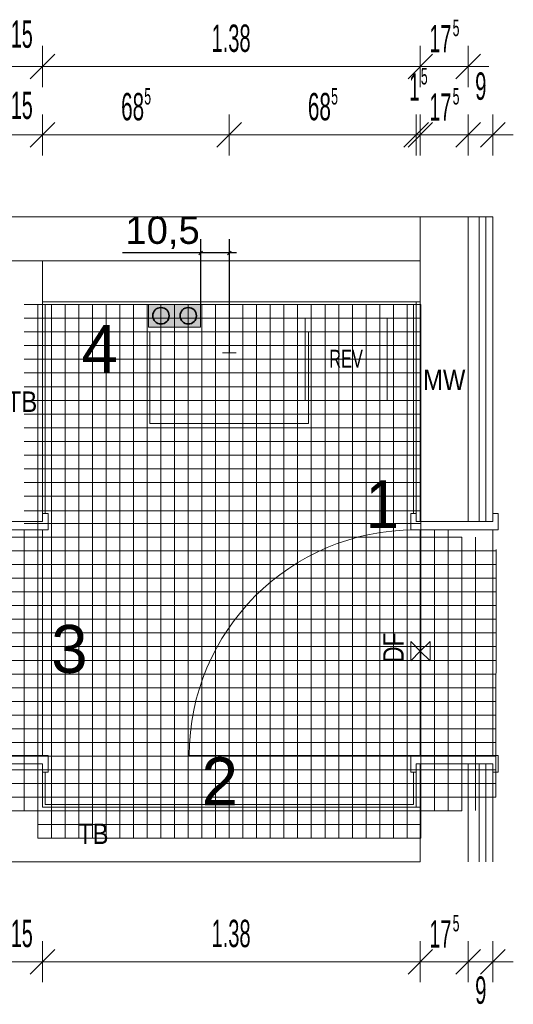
# Model space of a CAD drawing. Extents: x -123 to 337, y 549 to 1143.
# Tile 22 of 26: x 47 to 119, y 669 to 812. Entities that reach past the tile are written whole.
import ezdxf
from ezdxf.lldxf.tags import DXFTag

# ---------------------------------------------------------------- set-up
doc = ezdxf.new("R2010")
doc.units = 0
doc.layers.get('0').update_dxf_attribs({"lineweight": 35})
for name, color, linetype, lineweight, true_color in [('411_S_Einrichtung', 7, 'Continuous', 18, 0x9dff9d), ('S_Kaltwasser', 7, 'Continuous', 35, 0x005e00), ('S_Warmwasser', 1, 'fein_strichliert', 35, 0xff0000), ('X_Mass', 1, 'Continuous', 25, 0xff0000)]:
    doc.layers.add(name, color=color, linetype=linetype, lineweight=lineweight, true_color=true_color)
doc.layers.add('D-304 Wandabwicklung Herren', color=7, linetype='Continuous', lineweight=25)
doc.styles.get("Standard").update_dxf_attribs({"font": 'arial.ttf'})
tags = doc.linetypes.add('ALL_S14', pattern=[0.05, 0.025, -0.025]).pattern_tags.tags
tags[6:7] = [DXFTag(74, 4), DXFTag(75, 0), DXFTag(340, '0'), DXFTag(46, 1.0), DXFTag(50, 0.0), DXFTag(44, 0.0), DXFTag(45, 0.0)]
tags[4:5] = [DXFTag(74, 4), DXFTag(75, 0), DXFTag(340, '0'), DXFTag(46, 1.0), DXFTag(50, 0.0), DXFTag(44, 0.0), DXFTag(45, 0.0)]
tags = doc.linetypes.add('fein_strichliert', pattern=[4, 1, -2, 1]).pattern_tags.tags
tags[8:9] = [DXFTag(74, 4), DXFTag(75, 0), DXFTag(340, '0'), DXFTag(46, 0.0), DXFTag(50, 0.0), DXFTag(44, 0.0), DXFTag(45, 0.0)]
tags[6:7] = [DXFTag(74, 4), DXFTag(75, 0), DXFTag(340, '0'), DXFTag(46, 0.0), DXFTag(50, 0.0), DXFTag(44, 0.0), DXFTag(45, 0.0)]
tags[4:5] = [DXFTag(74, 4), DXFTag(75, 0), DXFTag(340, '0'), DXFTag(46, 0.0), DXFTag(50, 0.0), DXFTag(44, 0.0), DXFTag(45, 0.0)]
tags = doc.linetypes.add('PUNKT2_S9', pattern=[0.0125, 0, -0.0125]).pattern_tags.tags
tags[6:7] = [DXFTag(74, 4), DXFTag(75, 0), DXFTag(340, '0'), DXFTag(46, 1.0), DXFTag(50, 0.0), DXFTag(44, 0.0), DXFTag(45, 0.0)]
tags[4:5] = [DXFTag(74, 4), DXFTag(75, 0), DXFTag(340, '0'), DXFTag(46, 1.0), DXFTag(50, 0.0), DXFTag(44, 0.0), DXFTag(45, 0.0)]

# ---------------------------------------------------------------- blocks, each defined once
blk = doc.blocks.new('Maß-A07EA4ZHVH', base_point=(61.68, 763.8))
at = {"color": 0, "linetype": 'ByBlock', "lineweight": -2, "ltscale": 0.25}
for p, q in [((73.08, 780.4), (73.08, 770.86)), ((77.28, 780.4), (77.28, 763.8)), ((73.35, 778.67), (72.82, 778.13)), ((77.55, 778.67), (77.02, 778.13)), ((78.34, 778.4), (61.68, 778.4))]:
    blk.add_line(p, q, dxfattribs=at)
at = {"color": 0, "linetype": 'ByBlock', "lineweight": -2, "ltscale": 0.25, "insert": (62.09, 783.73), "char_height": 4, "attachment_point": 1}
blk.add_mtext('{\\fArial;10,5}', dxfattribs=at)
blk = doc.blocks.new('Referenz-A07EA4ZJVH', base_point=(-77.3, 601.53))
at = {"layer": 'D-304 Wandabwicklung Herren', "color": 0, "lineweight": 13}
for p, q in [((48.17, 803.86), (51.77, 807.46)), ((49.97, 805.66), (49.97, 808.66)), ((103.42, 803.86), (107.02, 807.46)), ((105.22, 805.66), (105.22, 808.66)), ((110.42, 803.86), (114.02, 807.46)), ((112.22, 805.66), (112.22, 808.66)), ((43.97, 805.66), (49.97, 805.66)), ((49.97, 805.66), (49.97, 802.66)), ((49.97, 805.66), (105.22, 805.66)), ((105.22, 805.66), (105.22, 802.66)), ((105.22, 805.66), (112.22, 805.66)), ((112.22, 805.66), (112.22, 802.66)), ((112.22, 805.66), (115.22, 805.66)), ((48.17, 793.86), (51.77, 797.46)), ((49.97, 795.66), (49.97, 798.66)), ((75.48, 793.86), (79.08, 797.46)), ((77.28, 795.66), (77.28, 798.66)), ((102.82, 793.86), (106.42, 797.46)), ((103.42, 793.86), (107.02, 797.46)), ((104.62, 795.66), (104.62, 798.66)), ((105.22, 795.66), (105.22, 798.66)), ((110.42, 793.86), (114.02, 797.46)), ((112.22, 795.66), (112.22, 798.66)), ((114.02, 793.86), (117.62, 797.46)), ((115.82, 795.66), (115.82, 798.66)), ((43.97, 795.66), (49.97, 795.66)), ((49.97, 795.66), (49.97, 792.66)), ((49.97, 795.66), (77.28, 795.66)), ((77.28, 795.66), (77.28, 792.66)), ((77.28, 795.66), (104.62, 795.66)), ((104.62, 795.66), (104.62, 792.66)), ((104.62, 795.66), (105.22, 795.66)), ((105.22, 795.66), (105.22, 792.66)), ((105.22, 795.66), (112.22, 795.66)), ((112.22, 795.66), (112.22, 792.66)), ((112.22, 795.66), (115.82, 795.66)), ((115.82, 795.66), (115.82, 792.66)), ((115.82, 795.66), (118.82, 795.66)), ((105.22, 783.66), (-40.03, 783.66)), ((105.22, 783.66), (115.82, 783.66)), ((105.22, 783.66), (105.22, 739.13)), ((112.22, 783.66), (112.22, 739.13)), ((113.82, 783.66), (113.82, 739.13)), ((114.82, 783.66), (114.82, 739.13)), ((115.82, 783.66), (115.82, 739.13)), ((105.22, 777.26), (-40.03, 777.26)), ((105.22, 777.26), (-39.63, 777.26)), ((49.97, 739.13), (49.97, 777.26)), ((105.28, 770.86), (47.28, 770.86)), ((49.28, 770.86), (49.28, 692.86)), ((49.97, 771.26), (105.22, 771.26)), ((50.37, 770.86), (104.22, 770.86)), ((50.37, 740.33), (50.37, 770.86)), ((51.28, 770.86), (51.28, 692.86)), ((53.28, 770.86), (53.28, 692.86)), ((55.28, 770.86), (55.28, 692.86)), ((57.28, 770.86), (57.28, 692.86)), ((59.28, 770.86), (59.28, 692.86)), ((61.28, 770.86), (61.28, 692.86)), ((63.28, 770.86), (63.28, 692.86)), ((65.28, 770.86), (65.28, 692.86)), ((67.28, 770.86), (67.28, 692.86)), ((69.28, 770.86), (69.28, 692.86)), ((71.28, 770.86), (71.28, 692.86)), ((73.28, 770.86), (73.28, 692.86)), ((75.28, 770.86), (75.28, 692.86)), ((77.28, 770.86), (77.28, 692.86)), ((79.28, 770.86), (79.28, 692.86)), ((81.28, 770.86), (81.28, 692.86)), ((83.28, 770.86), (83.28, 692.86)), ((85.28, 770.86), (85.28, 692.86)), ((87.28, 770.86), (87.28, 692.86)), ((89.28, 770.86), (89.28, 692.86)), ((91.28, 770.86), (91.28, 692.86)), ((93.28, 770.86), (93.28, 692.86)), ((95.28, 770.86), (95.28, 692.86)), ((97.28, 770.86), (97.28, 692.86)), ((99.28, 770.86), (99.28, 692.86)), ((101.28, 770.86), (101.28, 692.86)), ((101.28, 770.86), (101.28, 692.86)), ((103.28, 770.86), (103.28, 692.86)), ((103.28, 770.86), (103.28, 692.86)), ((104.22, 770.86), (104.22, 740.33)), ((104.62, 771.26), (104.62, 740.33)), ((105.28, 770.86), (105.28, 692.86)), ((105.28, 768.86), (47.28, 768.86)), ((105.28, 766.86), (47.28, 766.86)), ((65.68, 766.88), (65.68, 753.48)), ((88.88, 766.88), (65.68, 766.88)), ((88.88, 753.48), (88.88, 766.88)), ((105.28, 764.86), (47.28, 764.86)), ((77.28, 762.8), (77.28, 764.8)), ((105.28, 762.86), (47.28, 762.86)), ((76.28, 763.8), (78.28, 763.8)), ((105.28, 760.86), (47.28, 760.86)), ((105.28, 758.86), (47.28, 758.86)), ((105.28, 756.86), (47.28, 756.86)), ((105.28, 754.86), (47.28, 754.86)), ((105.28, 752.86), (47.28, 752.86)), ((65.68, 753.48), (88.88, 753.48)), ((105.28, 750.86), (47.28, 750.86)), ((50.37, 750.86), (104.22, 750.86)), ((105.28, 748.86), (47.28, 748.86)), ((105.28, 746.86), (47.28, 746.86)), ((105.28, 744.86), (47.28, 744.86)), ((105.28, 742.86), (47.28, 742.86)), ((105.28, 740.7), (47.28, 740.7)), ((50.77, 740.33), (49.97, 740.33)), ((49.97, 740.33), (49.97, 739.13)), ((50.77, 737.93), (50.77, 740.33)), ((103.82, 740.33), (103.82, 737.93)), ((104.62, 740.33), (103.82, 740.33)), ((104.62, 739.13), (104.62, 740.33)), ((116.62, 740.33), (115.82, 740.33)), ((115.82, 740.33), (115.82, 739.13)), ((116.62, 737.93), (116.62, 740.33)), ((49.97, 739.13), (43.97, 739.13)), ((43.97, 739.13), (49.97, 739.13)), ((105.28, 738.86), (47.28, 738.86)), ((115.82, 739.13), (104.62, 739.13)), ((115.82, 739.13), (105.22, 739.13)), ((43.17, 737.93), (50.77, 737.93)), ((111.28, 736.86), (43.28, 736.86)), ((47.28, 737.93), (47.28, 696.86)), ((47.28, 737.93), (47.28, 696.86)), ((103.82, 737.93), (116.62, 737.93)), ((107.28, 737.93), (107.28, 696.91)), ((107.28, 737.93), (107.28, 696.91)), ((109.28, 737.93), (109.28, 696.86)), ((109.28, 737.93), (109.28, 696.86)), ((111.28, 736.86), (111.28, 696.86)), ((113.28, 736.86), (113.28, 696.91)), ((113.28, 736.86), (113.28, 696.91)), ((116.28, 734.86), (43.28, 734.86)), ((116.31, 735.06), (116.28, 698.86)), ((116.31, 735.06), (116.28, 698.86)), ((116.28, 732.86), (43.28, 732.86)), ((49.28, 733.81), (49.28, 692.86)), ((116.28, 730.86), (43.28, 730.86)), ((116.28, 728.86), (43.28, 728.86)), ((116.28, 726.86), (43.28, 726.86)), ((116.28, 724.86), (43.28, 724.86)), ((116.28, 722.86), (43.28, 722.86)), ((105.22, 720.19), (103.81, 721.6)), ((103.81, 718.77), (103.81, 721.6)), ((105.22, 720.19), (106.64, 721.6)), ((106.64, 718.77), (106.64, 721.6)), ((116.28, 720.86), (43.28, 720.86)), ((105.22, 720.19), (103.81, 718.77)), ((105.22, 720.19), (106.64, 718.77)), ((116.28, 718.86), (43.28, 718.86)), ((116.28, 716.86), (43.28, 716.86)), ((116.28, 714.86), (43.28, 714.86)), ((116.28, 712.86), (43.28, 712.86)), ((116.28, 710.86), (43.28, 710.86)), ((116.28, 708.86), (43.28, 708.86)), ((116.28, 706.86), (43.28, 706.86)), ((43.17, 704.93), (50.77, 704.93)), ((116.28, 704.86), (43.28, 704.86)), ((50.77, 704.93), (50.77, 702.53)), ((104.42, 704.93), (71.42, 704.93)), ((103.82, 702.53), (103.82, 704.93)), ((103.82, 704.93), (116.62, 704.93)), ((116.62, 704.93), (116.62, 702.53)), ((116.28, 702.86), (43.28, 702.86)), ((49.97, 703.73), (43.97, 703.73)), ((43.97, 703.73), (49.97, 703.73)), ((49.97, 702.53), (49.97, 703.73)), ((49.97, 697.41), (49.97, 703.73)), ((50.77, 702.53), (49.97, 702.53)), ((50.37, 697.81), (50.37, 702.53)), ((104.62, 702.53), (103.82, 702.53)), ((104.22, 702.53), (104.22, 697.81)), ((115.82, 703.73), (104.62, 703.73)), ((104.62, 703.73), (104.62, 702.53)), ((104.62, 702.53), (104.62, 697.41)), ((105.22, 703.73), (105.22, 689.41)), ((115.82, 703.73), (105.22, 703.73)), ((112.22, 703.73), (112.22, 689.41)), ((113.82, 703.73), (113.82, 689.41)), ((114.82, 703.73), (114.82, 689.41)), ((115.82, 702.53), (115.82, 703.73)), ((115.82, 703.73), (115.82, 689.41)), ((116.62, 702.53), (115.82, 702.53)), ((116.28, 700.86), (43.28, 700.86)), ((116.28, 698.86), (43.28, 698.86)), ((111.28, 696.86), (43.28, 696.86)), ((49.97, 697.41), (105.22, 697.41)), ((50.37, 697.81), (104.22, 697.81)), ((105.28, 694.86), (49.28, 694.86)), ((105.28, 692.86), (49.28, 692.86)), ((9.57, 689.41), (105.22, 689.41)), ((48.17, 673.01), (51.77, 676.61)), ((49.97, 674.81), (49.97, 677.81)), ((103.42, 673.01), (107.02, 676.61)), ((105.22, 674.81), (105.22, 677.81)), ((110.42, 673.01), (114.02, 676.61)), ((112.22, 674.81), (112.22, 677.81)), ((114.02, 673.01), (117.62, 676.61)), ((115.82, 674.81), (115.82, 677.81)), ((43.97, 674.81), (49.97, 674.81)), ((49.97, 674.81), (49.97, 671.81)), ((49.97, 674.81), (105.22, 674.81)), ((105.22, 674.81), (105.22, 671.81)), ((105.22, 674.81), (112.22, 674.81)), ((112.22, 674.81), (112.22, 671.81)), ((112.22, 674.81), (115.82, 674.81)), ((115.82, 674.81), (115.82, 671.81)), ((115.82, 674.81), (118.82, 674.81))]:
    blk.add_line(p, q, dxfattribs=at)
at = {"layer": 'D-304 Wandabwicklung Herren', "color": 0, "linetype": 'ALL_S14', "lineweight": 13, "ltscale": 0.13}
for p, q in [((88.38, 768.86), (100.38, 768.86)), ((88.38, 756.86), (88.38, 768.86)), ((100.38, 768.86), (100.38, 756.86)), ((100.38, 756.86), (88.38, 756.86))]:
    blk.add_line(p, q, dxfattribs=at)
at = {"layer": 'D-304 Wandabwicklung Herren', "color": 0, "linetype": 'PUNKT2_S9', "lineweight": 13, "ltscale": 0.13}
for p, q in [((49.97, 737.93), (49.97, 704.93)), ((105.22, 737.93), (105.22, 704.93)), ((115.82, 737.93), (115.82, 704.93))]:
    blk.add_line(p, q, dxfattribs=at)
at = {"layer": 'D-304 Wandabwicklung Herren', "color": 0, "lineweight": 18}
blk.add_line((10.17, 704.93), (50.77, 704.93), dxfattribs=at)
at = {"layer": 'D-304 Wandabwicklung Herren', "color": 0, "lineweight": 13}
blk.add_ellipse((104.42, 704.93), major_axis=(0, 33), ratio=1, start_param=0, end_param=1.570796, dxfattribs=at)
at = {"layer": 'D-304 Wandabwicklung Herren', "color": 0, "lineweight": 35, "attachment_point": 1}
for s, insert, char_height in [('{\\W0.63;\\fArial Narrow;15}', (45.33, 812.39), 4), ('{\\W0.64;\\fArial Narrow;1.38}', (74.69, 811.79), 4), ('{\\W0.63;\\fArial Narrow;17}', (106.55, 811.73), 4), ('{\\W0.65;\\fArial Narrow;5}', (109.95, 812.5), 2.4), ('{\\W0.6;\\fArial Narrow;1}', (103.6, 804.66), 4), ('{\\W0.65;\\fArial Narrow;5}', (105.3, 805.43), 2.4), ('{\\W0.65;\\fArial Narrow;9}', (113.24, 804.79), 4), ('{\\W0.63;\\fArial Narrow;15}', (45.33, 801.99), 4), ('{\\W0.66;\\fArial Narrow;68}', (61.46, 801.79), 4), ('{\\W0.65;\\fArial Narrow;5}', (64.85, 802.5), 2.4), ('{\\W0.66;\\fArial Narrow;68}', (88.78, 801.79), 4), ('{\\W0.65;\\fArial Narrow;5}', (92.18, 802.5), 2.4), ('{\\W0.63;\\fArial Narrow;17}', (106.55, 801.73), 4), ('{\\W0.65;\\fArial Narrow;5}', (109.95, 802.5), 2.4), ('{\\W0.63;\\fArial Narrow;15}', (45.33, 680.94), 4), ('{\\W0.64;\\fArial Narrow;1.38}', (74.69, 680.94), 4), ('{\\W0.63;\\fArial Narrow;17}', (106.55, 680.88), 4), ('{\\W0.65;\\fArial Narrow;5}', (109.95, 681.65), 2.4), ('{\\W0.65;\\fArial Narrow;9}', (113.24, 672.66), 4)]:
    blk.add_mtext(s, dxfattribs=dict(at, insert=insert, char_height=char_height))
at = {"layer": 'D-304 Wandabwicklung Herren', "color": 0, "lineweight": 70, "char_height": 7, "attachment_point": 1}
for s, insert in [('{\\W0.98;\\fArial;4}', (55.65, 767.86)), ('{\\W0.89;\\fArial;1}', (97.23, 745.18)), ('{\\W0.98;\\fArial;3}', (51.23, 724.03)), ('{\\W0.98;\\fArial;2}', (73.23, 704.67))]:
    blk.add_mtext(s, dxfattribs=dict(at, insert=insert))
at = {"layer": 'D-304 Wandabwicklung Herren', "color": 0, "lineweight": -2, "attachment_point": 1}
for s, insert, char_height in [('{\\W0.66;\\fArial;REV}', (91.89, 764.25), 2.6), ('{\\W0.83;\\fArial;MW}', (105.63, 761.36), 3), ('{\\W0.83;\\fArial;TB}', (44.74, 758.16), 3), ('{\\W0.83;\\fArial;TB}', (55.17, 695.01), 3)]:
    blk.add_mtext(s, dxfattribs=dict(at, insert=insert, char_height=char_height))
at = {"layer": 'D-304 Wandabwicklung Herren', "color": 0, "lineweight": -2, "insert": (99.79, 718.52), "char_height": 3, "attachment_point": 1, "rotation": 90}
blk.add_mtext('{\\W0.82;\\fBahnschrift;DF}', dxfattribs=at)
blk = doc.blocks.new('Trinkwassererwärmer unmittelbar beheizt-A07EA4ZLVH', base_point=(65.48, 767.58))
at = {"color": 0, "linetype": 'ByBlock', "lineweight": -2, "ltscale": 0.18}
for p, q in [((73.08, 770.86), (65.48, 770.86)), ((65.48, 770.86), (65.48, 767.58)), ((73.08, 770.86), (73.08, 767.58)), ((73.08, 767.58), (65.48, 767.58))]:
    blk.add_line(p, q, dxfattribs=at)
at = {"color": 54, "linetype": 'ByBlock', "lineweight": -2, "ltscale": 0.18, "true_color": 0xb2b200}
blk.add_solid([(73.08, 770.86), (73.08, 767.58), (65.48, 770.86), (65.48, 767.58)], dxfattribs=at)
at = {"layer": 'S_Kaltwasser'}
blk.add_circle((71.28, 769.22), 1.2, dxfattribs=at)
at = {"layer": 'S_Warmwasser', "linetype": 'ByBlock', "ltscale": 0.35}
blk.add_circle((67.28, 769.22), 1.2, dxfattribs=at)

msp = doc.modelspace()

# ---------------------------------------------------------------- block references
at = {"color": 251, "lineweight": 25, "ltscale": 0.25, "true_color": 0x585858}
msp.add_blockref('Referenz-A07EA4ZJVH', (-77.3, 601.53), dxfattribs=at)
at = {"layer": '411_S_Einrichtung', "ltscale": 0.18}
msp.add_blockref('Trinkwassererwärmer unmittelbar beheizt-A07EA4ZLVH', (65.48, 767.58), dxfattribs=at)
at = {"layer": 'X_Mass', "ltscale": 0.25}
msp.add_blockref('Maß-A07EA4ZHVH', (61.68, 763.8), dxfattribs=at)

doc.saveas('drawing.dxf')
